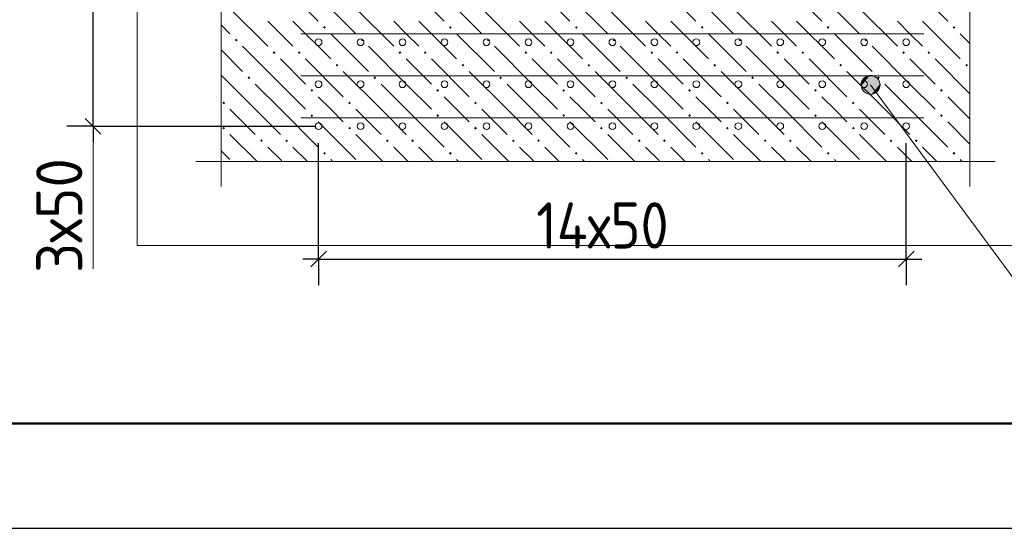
# Model space of a CAD drawing. Header units: millimetres. Extents: x 0 to 50400, y 0 to 35640.
# Tile 2 of 52: x 3341 to 8971, y 0 to 2909. Entities that reach past the tile are written whole.
import ezdxf

# ---------------------------------------------------------------- set-up
doc = ezdxf.new("R2010")
doc.units = ezdxf.units.MM
for name, color, linetype, lineweight in [('Standard', 7, 'Continuous', 25), ('ЖБ Перекрытие верхний уровень', 7, 'Continuous', 35), ('Общий01', 7, 'Continuous', 13), ('Размерная линия_ общее', 7, 'Continuous', 13)]:
    doc.layers.add(name, color=color, linetype=linetype, lineweight=lineweight)
doc.layers.add('Вспомогательная арматура', color=7, linetype='Continuous', lineweight=18, true_color=0x656565)
doc.layers.add('Поперечная арматура', color=7, linetype='Continuous', lineweight=18, true_color=0x5a2814)
doc.layers.add('Размерная выноска', color=7, linetype='Continuous')
doc.styles.add('ISOCPEUR', font='txt')

msp = doc.modelspace()

# ---------------------------------------------------------------- hatches: boundary and pattern name
at = {"layer": 'ЖБ Перекрытие верхний уровень', "linetype": 'Continuous', "lineweight": 18, "transparency": 33554687}
for points in [[(5075.9, 2864.3), (5083.7, 2872.1), (5091.5, 2864.3), (5083.7, 2856.5)], [(5795.9, 2864.3), (5803.7, 2872.1), (5811.5, 2864.3), (5803.7, 2856.5)], [(6515.9, 2864.3), (6523.7, 2872.1), (6531.5, 2864.3), (6523.7, 2856.5)], [(7235.9, 2864.3), (7243.7, 2872.1), (7251.5, 2864.3), (7243.7, 2856.5)], [(7955.9, 2864.3), (7963.7, 2872.1), (7971.5, 2864.3), (7963.7, 2856.5)], [(8675.9, 2864.3), (8683.7, 2872.1), (8691.5, 2864.3), (8683.7, 2856.5)], [(4571.9, 2792.3), (4579.7, 2800.1), (4587.5, 2792.3), (4579.7, 2784.5)], [(5291.9, 2792.3), (5299.7, 2800.1), (5307.5, 2792.3), (5299.7, 2784.5)], [(6011.9, 2792.3), (6019.7, 2800.1), (6027.5, 2792.3), (6019.7, 2784.5)], [(6731.9, 2792.3), (6739.7, 2800.1), (6747.5, 2792.3), (6739.7, 2784.5)], [(7451.9, 2792.3), (7459.7, 2800.1), (7467.5, 2792.3), (7459.7, 2784.5)], [(8171.9, 2792.3), (8179.7, 2800.1), (8187.5, 2792.3), (8179.7, 2784.5)], [(4787.9, 2720.3), (4795.7, 2728.1), (4803.5, 2720.3), (4795.7, 2712.5)], [(4931.9, 2720.3), (4939.7, 2728.1), (4947.5, 2720.3), (4939.7, 2712.5)], [(5507.9, 2720.3), (5515.7, 2728.1), (5523.5, 2720.3), (5515.7, 2712.5)], [(5651.9, 2720.3), (5659.7, 2728.1), (5667.5, 2720.3), (5659.7, 2712.5)], [(6227.9, 2720.3), (6235.7, 2728.1), (6243.5, 2720.3), (6235.7, 2712.5)], [(6371.9, 2720.3), (6379.7, 2728.1), (6387.5, 2720.3), (6379.7, 2712.5)], [(6947.9, 2720.3), (6955.7, 2728.1), (6963.5, 2720.3), (6955.7, 2712.5)], [(7091.9, 2720.3), (7099.7, 2728.1), (7107.5, 2720.3), (7099.7, 2712.5)], [(7667.9, 2720.3), (7675.7, 2728.1), (7683.5, 2720.3), (7675.7, 2712.5)], [(7811.9, 2720.3), (7819.7, 2728.1), (7827.5, 2720.3), (7819.7, 2712.5)], [(8387.9, 2720.3), (8395.7, 2728.1), (8403.5, 2720.3), (8395.7, 2712.5)], [(8531.9, 2720.3), (8539.7, 2728.1), (8547.5, 2720.3), (8539.7, 2712.5)], [(5147.9, 2648.3), (5155.7, 2656.1), (5163.5, 2648.3), (5155.7, 2640.5)], [(5867.9, 2648.3), (5875.7, 2656.1), (5883.5, 2648.3), (5875.7, 2640.5)], [(6587.9, 2648.3), (6595.7, 2656.1), (6603.5, 2648.3), (6595.7, 2640.5)], [(7307.9, 2648.3), (7315.7, 2656.1), (7323.5, 2648.3), (7315.7, 2640.5)], [(8027.9, 2648.3), (8035.7, 2656.1), (8043.5, 2648.3), (8035.7, 2640.5)], [(8747.9, 2648.3), (8755.7, 2656.1), (8763.5, 2648.3), (8755.7, 2640.5)], [(4643.9, 2576.3), (4651.7, 2584.1), (4659.5, 2576.3), (4651.7, 2568.5)], [(5363.9, 2576.3), (5371.7, 2584.1), (5379.5, 2576.3), (5371.7, 2568.5)], [(6083.9, 2576.3), (6091.7, 2584.1), (6099.5, 2576.3), (6091.7, 2568.5)], [(6803.9, 2576.3), (6811.7, 2584.1), (6819.5, 2576.3), (6811.7, 2568.5)], [(7523.9, 2576.3), (7531.7, 2584.1), (7539.5, 2576.3), (7531.7, 2568.5)], [(8243.9, 2576.3), (8251.7, 2584.1), (8259.5, 2576.3), (8251.7, 2568.5)], [(5003.9, 2504.3), (5011.7, 2512.1), (5019.5, 2504.3), (5011.7, 2496.5)], [(5723.9, 2504.3), (5731.7, 2512.1), (5739.5, 2504.3), (5731.7, 2496.5)], [(6443.9, 2504.3), (6451.7, 2512.1), (6459.5, 2504.3), (6451.7, 2496.5)], [(7163.9, 2504.3), (7171.7, 2512.1), (7179.5, 2504.3), (7171.7, 2496.5)], [(7883.9, 2504.3), (7891.7, 2512.1), (7899.5, 2504.3), (7891.7, 2496.5)], [(8603.9, 2504.3), (8611.7, 2512.1), (8619.5, 2504.3), (8611.7, 2496.5)], [(4499.9, 2432.3), (4507.7, 2440.1), (4515.5, 2432.3), (4507.7, 2424.5)], [(5219.9, 2432.3), (5227.7, 2440.1), (5235.5, 2432.3), (5227.7, 2424.5)], [(5939.9, 2432.3), (5947.7, 2440.1), (5955.5, 2432.3), (5947.7, 2424.5)], [(6659.9, 2432.3), (6667.7, 2440.1), (6675.5, 2432.3), (6667.7, 2424.5)], [(7379.9, 2432.3), (7387.7, 2440.1), (7395.5, 2432.3), (7387.7, 2424.5)], [(8099.9, 2432.3), (8107.7, 2440.1), (8115.5, 2432.3), (8107.7, 2424.5)], [(5003.9, 2360.3), (5011.7, 2368.1), (5019.5, 2360.3), (5011.7, 2352.5)], [(5723.9, 2360.3), (5731.7, 2368.1), (5739.5, 2360.3), (5731.7, 2352.5)], [(6443.9, 2360.3), (6451.7, 2368.1), (6459.5, 2360.3), (6451.7, 2352.5)], [(7163.9, 2360.3), (7171.7, 2368.1), (7179.5, 2360.3), (7171.7, 2352.5)], [(7883.9, 2360.3), (7891.7, 2368.1), (7899.5, 2360.3), (7891.7, 2352.5)], [(8603.9, 2360.3), (8611.7, 2368.1), (8619.5, 2360.3), (8611.7, 2352.5)], [(4499.9, 2288.3), (4507.7, 2296.1), (4515.5, 2288.3), (4507.7, 2280.5)], [(5219.9, 2288.3), (5227.7, 2296.1), (5235.5, 2288.3), (5227.7, 2280.5)], [(5939.9, 2288.3), (5947.7, 2296.1), (5955.5, 2288.3), (5947.7, 2280.5)], [(6659.9, 2288.3), (6667.7, 2296.1), (6675.5, 2288.3), (6667.7, 2280.5)], [(7379.9, 2288.3), (7387.7, 2296.1), (7395.5, 2288.3), (7387.7, 2280.5)], [(8099.9, 2288.3), (8107.7, 2296.1), (8115.5, 2288.3), (8107.7, 2280.5)], [(4715.9, 2216.3), (4723.7, 2224.1), (4731.5, 2216.3), (4723.7, 2208.5)], [(4859.9, 2216.3), (4867.7, 2224.1), (4875.5, 2216.3), (4867.7, 2208.5)], [(5435.9, 2216.3), (5443.7, 2224.1), (5451.5, 2216.3), (5443.7, 2208.5)], [(5579.9, 2216.3), (5587.7, 2224.1), (5595.5, 2216.3), (5587.7, 2208.5)], [(6155.9, 2216.3), (6163.7, 2224.1), (6171.5, 2216.3), (6163.7, 2208.5)], [(6299.9, 2216.3), (6307.7, 2224.1), (6315.5, 2216.3), (6307.7, 2208.5)], [(6875.9, 2216.3), (6883.7, 2224.1), (6891.5, 2216.3), (6883.7, 2208.5)], [(7019.9, 2216.3), (7027.7, 2224.1), (7035.5, 2216.3), (7027.7, 2208.5)], [(7595.9, 2216.3), (7603.7, 2224.1), (7611.5, 2216.3), (7603.7, 2208.5)], [(7739.9, 2216.3), (7747.7, 2224.1), (7755.5, 2216.3), (7747.7, 2208.5)], [(8315.9, 2216.3), (8323.7, 2224.1), (8331.5, 2216.3), (8323.7, 2208.5)], [(8459.9, 2216.3), (8467.7, 2224.1), (8475.5, 2216.3), (8467.7, 2208.5)], [(5075.9, 2144.3), (5083.7, 2152.1), (5091.5, 2144.3), (5083.7, 2136.5)], [(5795.9, 2144.3), (5803.7, 2152.1), (5811.5, 2144.3), (5803.7, 2136.5)], [(6515.9, 2144.3), (6523.7, 2152.1), (6531.5, 2144.3), (6523.7, 2136.5)], [(7235.9, 2144.3), (7243.7, 2152.1), (7251.5, 2144.3), (7243.7, 2136.5)], [(7955.9, 2144.3), (7963.7, 2152.1), (7971.5, 2144.3), (7963.7, 2136.5)], [(8675.9, 2144.3), (8683.7, 2152.1), (8691.5, 2144.3), (8683.7, 2136.5)]]:
    msp.add_hatch(color=7, dxfattribs=at).paths.add_polyline_path(points, flags=16)
at = {"layer": 'Общий01', "linetype": 'Continuous', "lineweight": 13, "transparency": 33554687}
for points in [[(8201.1, 2589.1), (8157.6, 2557), (8153.5, 2529.8)], [(8201.1, 2589.1), (8153.5, 2529.8), (8228.3, 2585)], [(8228.3, 2585), (8153.5, 2529.8), (8163.5, 2503.6)], [(8157.6, 2557), (8201.1, 2589.1), (8174.9, 2579.1)], [(8228.3, 2585), (8163.5, 2503.6), (8250.4, 2567.7)], [(8250.4, 2567.7), (8163.5, 2503.6), (8185.6, 2486.4)], [(8250.4, 2567.7), (8185.6, 2486.4), (8260.3, 2541.5)], [(8260.3, 2541.5), (8185.6, 2486.4), (8212.8, 2482.3)], [(8260.3, 2541.5), (8212.8, 2482.3), (8256.2, 2514.3)], [(8256.2, 2514.3), (8212.8, 2482.3), (8239, 2492.2)]]:
    msp.add_hatch(color=7, dxfattribs=at).paths.add_polyline_path(points)

# ---------------------------------------------------------------- linework, layer by layer
at = {"layer": 'Standard', "color": 7, "linetype": 'Continuous', "lineweight": -3, "transparency": 33554687}
for p, q in [((3761, 2299.4), (3761, 3019.4)), ((3761, 2299.4), (3761, 2209.4)), ((5050.4, 1540), (4960.4, 1540)), ((5050.4, 1540), (8410.4, 1540)), ((8410.4, 1540), (8500.4, 1540))]:
    msp.add_line(p, q, dxfattribs=at)
at = {"layer": 'Standard', "color": 7, "linetype": 'Continuous', "lineweight": 25, "transparency": 33554687}
for p, q in [((3806, 2254.4), (3716, 2344.4)), ((5005.4, 1495), (5095.4, 1585)), ((8365.4, 1495), (8455.4, 1585))]:
    msp.add_line(p, q, dxfattribs=at)
at = {"layer": 'Standard', "color": 251, "linetype": 'Continuous', "lineweight": -3, "true_color": 0x656565, "transparency": 33554687}
for p, q in [((3761, 2299.4), (3611, 2299.4)), ((3761, 2299.4), (3911, 2299.4)), ((5050.4, 1540), (5050.4, 2203.4)), ((8410.4, 1540), (8410.4, 2203.4)), ((5050.4, 1540), (5050.4, 1690)), ((8410.4, 1540), (8410.4, 1690)), ((5050.4, 1540), (5050.4, 1390)), ((8410.4, 1540), (8410.4, 1390))]:
    msp.add_line(p, q, dxfattribs=at)
at = {"layer": 'Standard', "color": 7, "linetype": 'Continuous', "lineweight": 25, "transparency": 33554687}
msp.add_lwpolyline([(0, 0), (50400, 0), (50400, 35640), (0, 35640), (0, 0)], close=True, dxfattribs=at)
at = {"layer": 'Standard', "color": 7, "linetype": 'Continuous', "lineweight": 50, "transparency": 33554687}
msp.add_lwpolyline([(2400, 35040), (49800, 35040), (49800, 600), (2400, 600), (2400, 35040)], close=True, dxfattribs=at)
at = {"layer": 'Standard', "color": 254, "linetype": 'Continuous', "lineweight": 18, "true_color": 0xc4c4ff, "transparency": 33554687}
msp.add_lwpolyline([(4012.4, 1617.8), (9255, 1617.8), (9255, 8445.4), (4012.4, 8445.4), (4012.4, 1617.8)], dxfattribs=at)
at = {"layer": 'Standard', "color": 251, "linetype": 'Continuous', "lineweight": -3, "true_color": 0x656565, "transparency": 33554687}
msp.add_lwpolyline([(3761, 2299.4), (4937.4, 2299.4), (4937.4, 2299.4), (5034, 2299.4)], dxfattribs=at)
at = {"layer": 'Вспомогательная арматура', "color": 251, "linetype": 'Continuous', "lineweight": 18, "true_color": 0x656565, "transparency": 33554687}
for p, q in [((4949.6, 2827.4), (8511.2, 2827.4)), ((4949.6, 2827.4), (8511.2, 2827.4)), ((4949.6, 2587.4), (8511.2, 2587.4)), ((4949.6, 2587.4), (8511.2, 2587.4)), ((4949.6, 2347.4), (8511.2, 2347.4)), ((4949.6, 2347.4), (8511.2, 2347.4))]:
    msp.add_line(p, q, dxfattribs=at)
at = {"layer": 'ЖБ Перекрытие верхний уровень', "color": 9, "linetype": 'Continuous', "lineweight": 18, "true_color": 0xc7c7c7, "transparency": 33554687}
for p, q in [((4831.7, 3116.3), (5047.7, 2900.3)), ((5551.7, 3116.3), (5767.7, 2900.3)), ((6271.7, 3116.3), (6487.7, 2900.3)), ((6991.7, 3116.3), (7207.7, 2900.3)), ((7711.7, 3116.3), (7927.7, 2900.3)), ((8431.7, 3116.3), (8647.7, 2900.3)), ((5047.7, 3044.3), (5263.7, 2828.3)), ((5767.7, 3044.3), (5983.7, 2828.3)), ((6487.7, 3044.3), (6703.7, 2828.3)), ((7207.7, 3044.3), (7423.7, 2828.3)), ((7927.7, 3044.3), (8143.7, 2828.3)), ((4543.7, 2972.3), (4759.7, 2756.3)), ((5263.7, 2972.3), (5479.7, 2756.3)), ((5983.7, 2972.3), (6199.7, 2756.3)), ((6703.7, 2972.3), (6919.7, 2756.3)), ((7423.7, 2972.3), (7639.7, 2756.3)), ((8143.7, 2972.3), (8359.7, 2756.3)), ((4492.4, 2879.6), (4543.7, 2828.3)), ((4831.7, 2828.3), (4759.7, 2900.3)), ((4903.7, 2900.3), (5119.7, 2684.3)), ((5551.7, 2828.3), (5479.7, 2900.3)), ((5623.7, 2900.3), (5839.7, 2684.3)), ((6271.7, 2828.3), (6199.7, 2900.3)), ((6343.7, 2900.3), (6559.7, 2684.3)), ((6991.7, 2828.3), (6919.7, 2900.3)), ((7063.7, 2900.3), (7279.7, 2684.3)), ((7711.7, 2828.3), (7639.7, 2900.3)), ((7783.7, 2900.3), (7999.7, 2684.3)), ((8431.7, 2828.3), (8359.7, 2900.3)), ((8503.7, 2900.3), (8719.7, 2684.3)), ((4903.7, 2756.3), (4831.7, 2828.3)), ((5119.7, 2828.3), (5335.7, 2612.3)), ((5623.7, 2756.3), (5551.7, 2828.3)), ((5839.7, 2828.3), (6055.7, 2612.3)), ((6343.7, 2756.3), (6271.7, 2828.3)), ((6559.7, 2828.3), (6775.7, 2612.3)), ((7063.7, 2756.3), (6991.7, 2828.3)), ((7279.7, 2828.3), (7495.7, 2612.3)), ((7783.7, 2756.3), (7711.7, 2828.3)), ((7999.7, 2828.3), (8215.7, 2612.3)), ((8503.7, 2756.3), (8431.7, 2828.3)), ((8719.7, 2828.3), (8775, 2773)), ((4492.4, 2735.6), (4615.7, 2612.3)), ((4831.7, 2540.3), (4615.7, 2756.3)), ((5551.7, 2540.3), (5335.7, 2756.3)), ((6271.7, 2540.3), (6055.7, 2756.3)), ((6991.7, 2540.3), (6775.7, 2756.3)), ((7711.7, 2540.3), (7495.7, 2756.3)), ((8431.7, 2540.3), (8215.7, 2756.3)), ((4831.7, 2684.3), (4975.7, 2540.3)), ((4975.7, 2684.3), (5191.7, 2468.3)), ((5551.7, 2684.3), (5695.7, 2540.3)), ((5695.7, 2684.3), (5911.7, 2468.3)), ((6271.7, 2684.3), (6415.7, 2540.3)), ((6415.7, 2684.3), (6631.7, 2468.3)), ((6991.7, 2684.3), (7135.7, 2540.3)), ((7135.7, 2684.3), (7351.7, 2468.3)), ((7711.7, 2684.3), (7855.7, 2540.3)), ((7855.7, 2684.3), (8071.7, 2468.3)), ((8431.7, 2684.3), (8575.7, 2540.3)), ((8575.7, 2684.3), (8775, 2485)), ((4687.7, 2396.3), (4492.4, 2591.6)), ((5407.7, 2396.3), (5191.7, 2612.3)), ((6127.7, 2396.3), (5911.7, 2612.3)), ((6847.7, 2396.3), (6631.7, 2612.3)), ((7567.7, 2396.3), (7351.7, 2612.3)), ((8287.7, 2396.3), (8071.7, 2612.3)), ((4687.7, 2540.3), (4831.7, 2396.3)), ((4831.7, 2540.3), (4975.7, 2396.3)), ((5407.7, 2540.3), (5551.7, 2396.3)), ((5551.7, 2540.3), (5695.7, 2396.3)), ((6127.7, 2540.3), (6271.7, 2396.3)), ((6271.7, 2540.3), (6415.7, 2396.3)), ((6847.7, 2540.3), (6991.7, 2396.3)), ((6991.7, 2540.3), (7135.7, 2396.3)), ((7567.7, 2540.3), (7711.7, 2396.3)), ((7711.7, 2540.3), (7855.7, 2396.3)), ((8287.7, 2540.3), (8431.7, 2396.3)), ((8431.7, 2540.3), (8575.7, 2396.3)), ((5119.7, 2396.3), (5047.7, 2468.3)), ((5839.7, 2396.3), (5767.7, 2468.3)), ((6559.7, 2396.3), (6487.7, 2468.3)), ((7279.7, 2396.3), (7207.7, 2468.3)), ((7999.7, 2396.3), (7927.7, 2468.3)), ((8719.7, 2396.3), (8647.7, 2468.3)), ((4543.7, 2396.3), (4687.7, 2252.3)), ((4687.7, 2396.3), (4831.7, 2252.3)), ((4831.7, 2396.3), (5047.7, 2180.3)), ((5191.7, 2324.3), (5119.7, 2396.3)), ((5263.7, 2396.3), (5407.7, 2252.3)), ((5407.7, 2396.3), (5551.7, 2252.3)), ((5551.7, 2396.3), (5767.7, 2180.3)), ((5911.7, 2324.3), (5839.7, 2396.3)), ((5983.7, 2396.3), (6127.7, 2252.3)), ((6127.7, 2396.3), (6271.7, 2252.3)), ((6271.7, 2396.3), (6487.7, 2180.3)), ((6631.7, 2324.3), (6559.7, 2396.3)), ((6703.7, 2396.3), (6847.7, 2252.3)), ((6847.7, 2396.3), (6991.7, 2252.3)), ((6991.7, 2396.3), (7207.7, 2180.3)), ((7351.7, 2324.3), (7279.7, 2396.3)), ((7423.7, 2396.3), (7567.7, 2252.3)), ((7567.7, 2396.3), (7711.7, 2252.3)), ((7711.7, 2396.3), (7927.7, 2180.3)), ((8071.7, 2324.3), (7999.7, 2396.3)), ((8143.7, 2396.3), (8287.7, 2252.3)), ((8287.7, 2396.3), (8431.7, 2252.3)), ((8431.7, 2396.3), (8647.7, 2180.3)), ((8775, 2341), (8719.7, 2396.3)), ((5047.7, 2324.3), (5263.7, 2108.3)), ((5767.7, 2324.3), (5983.7, 2108.3)), ((6487.7, 2324.3), (6703.7, 2108.3)), ((7207.7, 2324.3), (7423.7, 2108.3)), ((7927.7, 2324.3), (8143.7, 2108.3)), ((8647.7, 2324.3), (8775, 2197)), ((4543.7, 2252.3), (4698.2, 2097.8)), ((5263.7, 2252.3), (5418.2, 2097.8)), ((5983.7, 2252.3), (6138.2, 2097.8)), ((6703.7, 2252.3), (6858.2, 2097.8)), ((7423.7, 2252.3), (7578.2, 2097.8)), ((8143.7, 2252.3), (8298.2, 2097.8)), ((4492.4, 2159.6), (4543.7, 2108.3)), ((4831.7, 2108.3), (4759.7, 2180.3)), ((4903.7, 2180.3), (4986.2, 2097.8)), ((5551.7, 2108.3), (5479.7, 2180.3)), ((5623.7, 2180.3), (5706.2, 2097.8)), ((6271.7, 2108.3), (6199.7, 2180.3)), ((6343.7, 2180.3), (6426.2, 2097.8)), ((6991.7, 2108.3), (6919.7, 2180.3)), ((7063.7, 2180.3), (7146.2, 2097.8)), ((7711.7, 2108.3), (7639.7, 2180.3)), ((7783.7, 2180.3), (7866.2, 2097.8)), ((8431.7, 2108.3), (8359.7, 2180.3)), ((8503.7, 2180.3), (8586.2, 2097.8)), ((4842.2, 2097.8), (4831.7, 2108.3)), ((5119.7, 2108.3), (5130.2, 2097.8)), ((5562.2, 2097.8), (5551.7, 2108.3)), ((5839.7, 2108.3), (5850.2, 2097.8)), ((6282.2, 2097.8), (6271.7, 2108.3)), ((6559.7, 2108.3), (6570.2, 2097.8)), ((7002.2, 2097.8), (6991.7, 2108.3)), ((7279.7, 2108.3), (7290.2, 2097.8)), ((7722.2, 2097.8), (7711.7, 2108.3)), ((7999.7, 2108.3), (8010.2, 2097.8)), ((8442.2, 2097.8), (8431.7, 2108.3)), ((8719.7, 2108.3), (8730.2, 2097.8))]:
    msp.add_line(p, q, dxfattribs=at)
at = {"layer": 'Общий01', "color": 7, "linetype": 'Continuous', "lineweight": 13, "transparency": 33554687}
for p, q in [((8174.9, 2579.1), (8174.9, 2579.1)), ((8206.9, 2535.7), (9125.3, 1291.6)), ((8250.4, 2567.7), (8250.4, 2567.7)), ((8163.5, 2503.6), (8163.5, 2503.6)), ((8239, 2492.2), (8239, 2492.2))]:
    msp.add_line(p, q, dxfattribs=at)
msp.add_circle((8206.9, 2535.7), 54, dxfattribs=at)
at = {"layer": 'Поперечная арматура', "color": 19, "linetype": 'Continuous', "lineweight": 18, "true_color": 0x5a2814, "transparency": 33554687}
for centre in [(5050.4, 2779.4), (5290.4, 2779.4), (5530.4, 2779.4), (5770.4, 2779.4), (6010.4, 2779.4), (6250.4, 2779.4), (6490.4, 2779.4), (6730.4, 2779.4), (6970.4, 2779.4), (7210.4, 2779.4), (7450.4, 2779.4), (7690.4, 2779.4), (7930.4, 2779.4), (8170.4, 2779.4), (8410.4, 2779.4), (5050.4, 2539.4), (5290.4, 2539.4), (5530.4, 2539.4), (5770.4, 2539.4), (6010.4, 2539.4), (6250.4, 2539.4), (6490.4, 2539.4), (6730.4, 2539.4), (6970.4, 2539.4), (7210.4, 2539.4), (7450.4, 2539.4), (7690.4, 2539.4), (7930.4, 2539.4), (8170.4, 2539.4), (8410.4, 2539.4), (5050.4, 2299.4), (5290.4, 2299.4), (5530.4, 2299.4), (5770.4, 2299.4), (6010.4, 2299.4), (6250.4, 2299.4), (6490.4, 2299.4), (6730.4, 2299.4), (6970.4, 2299.4), (7210.4, 2299.4), (7450.4, 2299.4), (7690.4, 2299.4), (7930.4, 2299.4), (8170.4, 2299.4), (8410.4, 2299.4)]:
    msp.add_circle(centre, 19.2, dxfattribs=at)
at = {"layer": 'Размерная выноска', "color": 7, "linetype": 'Continuous', "lineweight": 13, "transparency": 33554687}
for p, q in [((4492.4, 8109.4), (4492.4, 1953.8)), ((8775, 1953.8), (8775, 8109.4)), ((8919, 2097.8), (4348.4, 2097.8))]:
    msp.add_line(p, q, dxfattribs=at)
at = {"layer": 'Размерная линия_ общее', "color": 7, "linetype": 'Continuous', "lineweight": 13, "transparency": 33554687}
msp.add_line((3761, 1483.4), (3761, 2299.4), dxfattribs=at)

# ---------------------------------------------------------------- texts
at = {"layer": 'Standard', "color": 7, "linetype": 'Continuous', "lineweight": 25, "transparency": 33554687, "insert": (3699.5, 1460.3), "char_height": 264, "width": 861.713, "attachment_point": 7, "rotation": 90, "style": 'ISOCPEUR'}
msp.add_mtext('\\W0.93;3х50', dxfattribs=at)
at = {"layer": 'Standard', "color": 7, "linetype": 'Continuous', "lineweight": 25, "transparency": 33554687, "insert": (6294.8, 1600), "char_height": 264, "width": 1015.098, "attachment_point": 7, "style": 'ISOCPEUR'}
msp.add_mtext('\\W0.89;14х50', dxfattribs=at)

doc.saveas('drawing.dxf')
